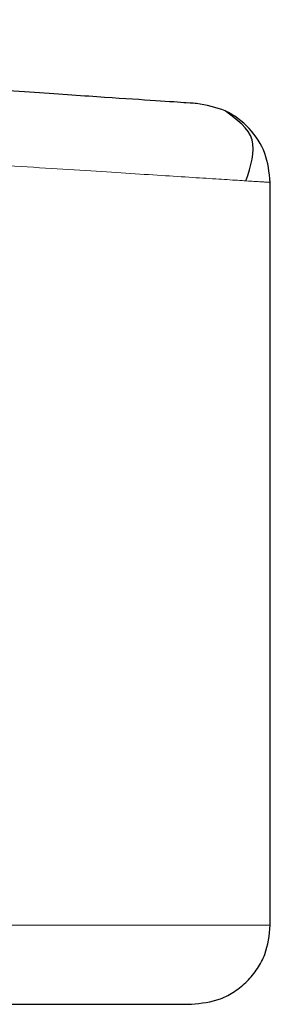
# Model space of a CAD drawing. Header units: millimetres. Extents: x 29 to 247, y 73 to 156.
# Tile 6 of 74: x 44.572 to 44.737, y 73.887 to 74.535. Entities that reach past the tile are written whole.
import ezdxf

# ---------------------------------------------------------------- set-up
doc = ezdxf.new("R2010")
doc.units = ezdxf.units.MM
doc.linetypes.add('PHANTOM', pattern=[12.7, 6.35, -1.27, 1.27, -1.27, 1.27, -1.27])

msp = doc.modelspace()

# ---------------------------------------------------------------- linework, layer by layer
at = {"color": 7, "linetype": 'Continuous', "lineweight": 25}
msp.add_line((44.73729, 73.93894), (44.73729, 74.42812), dxfattribs=at)
at = {"color": 8, "linetype": 'PHANTOM', "lineweight": 18}
msp.add_line((44.73729, 73.93894), (43.73097, 73.93894), dxfattribs=at)
at = {"color": 7, "linetype": 'Continuous', "lineweight": 25}
for points, knots in [([(44.68872, 74.48006), (44.68741, 74.48014), (44.68478, 74.48032), (44.66366, 74.48174), (44.63027, 74.48397), (44.58385, 74.48709), (44.52539, 74.49101), (44.45564, 74.49568), (44.37562, 74.50105), (44.28646, 74.50702), (44.18945, 74.51353), (44.08591, 74.52047), (43.97749, 74.52773), (43.90259, 74.53276), (43.86513, 74.53527)], [0, 0, 0, 0, 0.083266, 0.166495, 0.249769, 0.333065, 0.416338, 0.499665, 0.583022, 0.666359, 0.749751, 0.83317, 0.916563, 1, 1, 1, 1]), ([(44.73729, 74.42812), (44.73658, 74.43465), (44.73514, 74.44771), (44.72407, 74.46443), (44.70812, 74.4766), (44.69519, 74.47891), (44.68872, 74.48006)], [0, 0, 0, 0, 0.2500029, 0.4999975, 0.7499966, 1, 1, 1, 1]), ([(44.72118, 74.42914), (44.72438, 74.43882), (44.73074, 74.45803), (44.71524, 74.46947), (44.70755, 74.47515)], [0, 0, 0, 0, 0.503798, 1, 1, 1, 1]), ([(44.68524, 73.88689), (44.69179, 73.88758), (44.70186, 73.88865), (44.71398, 73.89514), (44.72232, 73.90186), (44.72904, 73.9102), (44.73553, 73.92232), (44.7366, 73.93239), (44.73729, 73.93894)], [0, 0, 0, 0, 0.239465, 0.36836, 0.499988, 0.631636, 0.760549, 1, 1, 1, 1]), ([(43.73097, 73.88689), (43.7592, 73.88689), (43.81753, 73.88689), (43.90707, 73.88689), (44.00206, 73.88689), (44.10175, 73.88689), (44.20469, 73.88689), (44.29823, 73.88689), (44.38093, 73.88689), (44.45232, 73.88689), (44.51787, 73.88689), (44.57542, 73.88689), (44.62294, 73.88689), (44.65818, 73.88689), (44.68096, 73.88689), (44.68381, 73.88689), (44.68524, 73.88689)], [0, 0, 0, 0, 0.056512, 0.116766, 0.180699, 0.251723, 0.32802, 0.409681, 0.474925, 0.543225, 0.614383, 0.68811, 0.76403, 0.841682, 0.920534, 1, 1, 1, 1])]:
    msp.add_open_spline(points, degree=3, knots=knots, dxfattribs=at)
at = {"color": 8, "linetype": 'PHANTOM', "lineweight": 18}
msp.add_open_spline([(43.86878, 74.48333), (43.90035, 74.48133), (43.95967, 74.47756), (44.04745, 74.47197), (44.13003, 74.46673), (44.21269, 74.46147), (44.291, 74.45649), (44.36497, 74.4518), (44.43122, 74.44758), (44.49931, 74.44325), (44.56618, 74.439), (44.62753, 74.4351), (44.67605, 74.43201), (44.71102, 74.42979), (44.73319, 74.42838), (44.73593, 74.42821), (44.73729, 74.42812)], degree=3, knots=[0, 0, 0, 0, 0.066619, 0.1251408, 0.1898745, 0.2502554, 0.3163049, 0.3800068, 0.44136, 0.5003658, 0.5856542, 0.6689449, 0.7502397, 0.8341016, 0.917353, 1, 1, 1, 1], dxfattribs=at)

doc.saveas('drawing.dxf')
